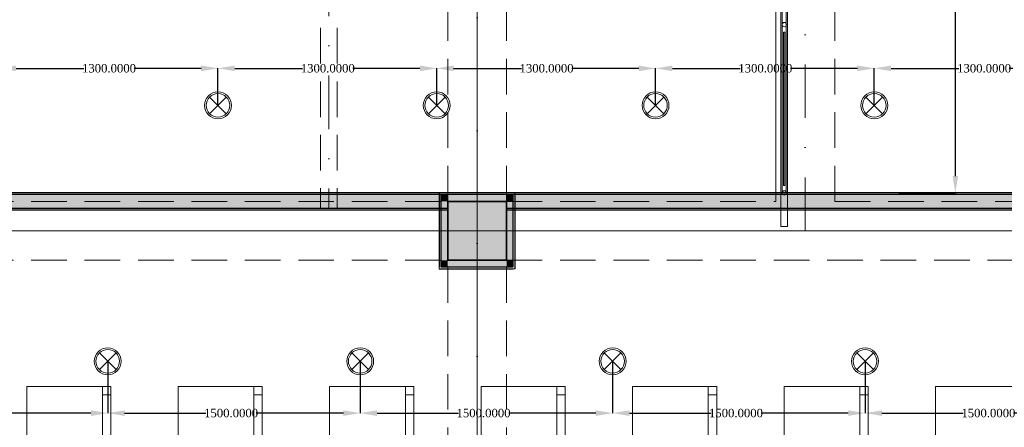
# Model space of a CAD drawing. Header units: millimetres. Extents: x 0 to 88385, y 0 to 41127.
# Tile 167 of 244: x 70513 to 76364, y 31496 to 33917. Entities that reach past the tile are written whole.
import ezdxf
from ezdxf.enums import TextEntityAlignment as Align

# ---------------------------------------------------------------- set-up
doc = ezdxf.new("R2010")
doc.units = ezdxf.units.MM
doc.header["$MEASUREMENT"] = 0
doc.linetypes.add('Dot & Dashed', pattern=[670.277762, 317.5, -176.388889, 0, -176.388874])
doc.linetypes.add('Hidden', pattern=[317.5, 211.666667, -105.833333])
for name, color, linetype in [('- ავარიული განათება', 7, 'Continuous'), ('- განათება', 7, 'Continuous'), ('New_Interior - Stair & Railing', 7, 'Continuous'), ('New_Structural - Bearing', 7, 'Continuous'), ('Structural - Bearing', 7, 'Continuous'), ('Structural - Grid', 7, 'Continuous')]:
    doc.layers.add(name, color=color, linetype=linetype)
for name, color, linetype, lineweight in [('New_Interior - Furniture _Pen_No__1', 7, 'Continuous', 13), ('New_Structural - Bearing_Pen_No__1', 7, 'Continuous', 13), ('Structural - Bearing_Pen_No__1', 7, 'Continuous', 13), ('Structural - Bearing_Pen_No__20', 1, 'Continuous', 0)]:
    doc.layers.add(name, color=color, linetype=linetype, lineweight=lineweight)
for name, color, linetype, lineweight, true_color in [('New_Interior - Lamp_Pen_No__77', 7, 'Continuous', 20, 0xffeb28), ('New_Interior - Stair & Railing_Pen_No__102', 7, 'Continuous', 13, 0xcccccc), ('New_Structural - Bearing_Pen_No__102', 7, 'Continuous', 13, 0xcccccc), ('New_Structural - Bearing_Pen_No__255', 7, 'Continuous', 13, 0xe8e8e8), ('New_Structural - Bearing_Pen_No__5', 7, 'Continuous', 25, 0x40a5ff), ('New_Structural - Bearing_Pen_No__57', 7, 'Continuous', 25, 0xdcd214), ('Structural - Bearing_Pen_No__161', 7, 'Continuous', 13, 0x6a6a6a), ('Structural - Bearing_Pen_No__28', 7, 'Continuous', 35, 0xa80f02), ('Structural - Bearing_Pen_No__81', 7, 'Continuous', 20, 0x6a6a6a), ('Structural - Grid_Pen_No__81', 7, 'Continuous', 20, 0x6a6a6a)]:
    doc.layers.add(name, color=color, linetype=linetype, lineweight=lineweight, true_color=true_color)
doc.styles.add('GENERATED_STYLE_2', font='txt')
doc.styles.get("Standard").update_dxf_attribs({"font": 'sylfaen.ttf'})
doc.dimstyles.get("Standard").update_dxf_attribs({"dimtxt": 0.18, "dimasz": 0.18, "dimexe": 0.18, "dimexo": 0.0625, "dimgap": 0.09, "dimtad": 0, "dimtih": 1, "dimtoh": 1, "dimdec": 4, "dimzin": 0, "dimdsep": 46, "dimtxsty": 'Standard', "dimcen": 0.09, "dimadec": 0, "dimazin": 0, "dimtfac": 1, "dimtdec": 4, "dimtofl": 0, "dimtmove": 0, "dimatfit": 3, "dimfxl": 1, "dimtolj": 1, "dimtzin": 0, "dimarcsym": 0})

# ---------------------------------------------------------------- blocks, each defined once
blk = doc.blocks.new('Slab_1', base_point=(2744.3, 12903.1))
at = {"layer": 'Structural - Bearing_Pen_No__1', "color": 7, "linetype": 'Continuous', "lineweight": 13, "flags": 128}
blk.add_lwpolyline([(-9233.8, 39038), (-9233.8, 32888), (-16833.8, 32888), (-16833.8, 39038)], close=True, dxfattribs=at)
blk = doc.blocks.new('Wall_175', base_point=(-10833.8, 32838))
at = {"layer": 'New_Structural - Bearing_Pen_No__255', "linetype": 'Continuous', "lineweight": 13, "true_color": 0xe8e8e8}
for points in [[(-10833.8, 32878), (-10833.8, 32838), (-10793.8, 32878)], [(-10833.8, 32838), (-10793.8, 32838), (-10793.8, 32878)], [(-10793.8, 32488), (-10793.8, 32838), (-10833.8, 32838), (-10833.8, 32488)], [(-10833.8, 32488), (-10833.8, 32448), (-10793.8, 32448)], [(-10793.8, 32488), (-10833.8, 32488), (-10793.8, 32448)]]:
    blk.add_hatch(color=254, dxfattribs=at).paths.add_polyline_path(points)
at = {"layer": 'New_Structural - Bearing_Pen_No__1', "color": 7, "linetype": 'Continuous', "lineweight": 13, "flags": 128}
for points in [[(-10783.8, 32888), (-10793.8, 32888)], [(-10783.8, 32438), (-10793.8, 32438)]]:
    blk.add_lwpolyline(points, dxfattribs=at)
at = {"layer": 'New_Structural - Bearing_Pen_No__5', "color": 161, "linetype": 'Continuous', "lineweight": 25, "true_color": 0x40a5ff}
for p, q in [((-10793.8, 32878), (-10833.8, 32878)), ((-10793.8, 32838), (-10793.8, 32878)), ((-10793.8, 32488), (-10793.8, 32838)), ((-10793.8, 32448), (-10793.8, 32488)), ((-10833.8, 32448), (-10793.8, 32448))]:
    blk.add_line(p, q, dxfattribs=at)
at = {"layer": 'New_Structural - Bearing_Pen_No__5', "color": 161, "linetype": 'Continuous', "lineweight": 25, "true_color": 0x40a5ff, "flags": 128}
blk.add_lwpolyline([(-10783.8, 32438), (-10783.8, 32888)], dxfattribs=at)
blk = doc.blocks.new('Wall_176', base_point=(-10833.8, 32488))
at = {"layer": 'New_Structural - Bearing_Pen_No__255', "linetype": 'Continuous', "lineweight": 13, "true_color": 0xe8e8e8}
for points in [[(-11183.8, 32488), (-11223.8, 32488), (-11223.8, 32448)], [(-11183.8, 32488), (-11223.8, 32448), (-11183.8, 32448)], [(-11183.8, 32448), (-10833.8, 32448), (-10833.8, 32488), (-11183.8, 32488)]]:
    blk.add_hatch(color=254, dxfattribs=at).paths.add_polyline_path(points)
at = {"layer": 'New_Structural - Bearing_Pen_No__1', "color": 7, "linetype": 'Continuous', "lineweight": 13, "flags": 128}
blk.add_lwpolyline([(-11233.8, 32438), (-11233.8, 32448)], dxfattribs=at)
at = {"layer": 'New_Structural - Bearing_Pen_No__5', "color": 161, "linetype": 'Continuous', "lineweight": 25, "true_color": 0x40a5ff}
for p, q in [((-11223.8, 32488), (-11223.8, 32448)), ((-11223.8, 32448), (-11183.8, 32448)), ((-11183.8, 32448), (-10833.8, 32448)), ((-10833.8, 32448), (-10793.8, 32448))]:
    blk.add_line(p, q, dxfattribs=at)
at = {"layer": 'New_Structural - Bearing_Pen_No__5', "color": 161, "linetype": 'Continuous', "lineweight": 25, "true_color": 0x40a5ff, "flags": 128}
blk.add_lwpolyline([(-11233.8, 32438), (-10793.8, 32438)], dxfattribs=at)
blk = doc.blocks.new('Wall_177', base_point=(-11183.8, 32488))
at = {"layer": 'New_Structural - Bearing_Pen_No__255', "linetype": 'Continuous', "lineweight": 13, "true_color": 0xe8e8e8}
for points in [[(-11223.8, 32878), (-11183.8, 32838), (-11183.8, 32878)], [(-11223.8, 32838), (-11183.8, 32838), (-11223.8, 32878)], [(-11223.8, 32838), (-11223.8, 32488), (-11183.8, 32488), (-11183.8, 32838)]]:
    blk.add_hatch(color=254, dxfattribs=at).paths.add_polyline_path(points)
at = {"layer": 'New_Structural - Bearing_Pen_No__1', "color": 7, "linetype": 'Continuous', "lineweight": 13, "flags": 128}
blk.add_lwpolyline([(-11233.8, 32888), (-11223.8, 32888)], dxfattribs=at)
at = {"layer": 'New_Structural - Bearing_Pen_No__5', "color": 161, "linetype": 'Continuous', "lineweight": 25, "true_color": 0x40a5ff}
for p, q in [((-11183.8, 32878), (-11223.8, 32878)), ((-11223.8, 32878), (-11223.8, 32838)), ((-11223.8, 32838), (-11223.8, 32488)), ((-11223.8, 32488), (-11223.8, 32448))]:
    blk.add_line(p, q, dxfattribs=at)
at = {"layer": 'New_Structural - Bearing_Pen_No__5', "color": 161, "linetype": 'Continuous', "lineweight": 25, "true_color": 0x40a5ff, "flags": 128}
blk.add_lwpolyline([(-11233.8, 32888), (-11233.8, 32448)], dxfattribs=at)
blk = doc.blocks.new('Wall_178', base_point=(-11183.8, 32838))
at = {"layer": 'New_Structural - Bearing_Pen_No__255', "linetype": 'Continuous', "lineweight": 13, "true_color": 0xe8e8e8}
blk.add_hatch(color=254, dxfattribs=at).paths.add_polyline_path([(-10833.8, 32878), (-11183.8, 32878), (-11183.8, 32838), (-10833.8, 32838)])
at = {"layer": 'New_Structural - Bearing_Pen_No__5', "color": 161, "linetype": 'Continuous', "lineweight": 25, "true_color": 0x40a5ff}
for p, q in [((-11183.8, 32878), (-11223.8, 32878)), ((-10833.8, 32878), (-11183.8, 32878)), ((-10793.8, 32878), (-10833.8, 32878))]:
    blk.add_line(p, q, dxfattribs=at)
at = {"layer": 'New_Structural - Bearing_Pen_No__5', "color": 161, "linetype": 'Continuous', "lineweight": 25, "true_color": 0x40a5ff, "flags": 128}
blk.add_lwpolyline([(-10793.8, 32888), (-11223.8, 32888)], dxfattribs=at)
blk = doc.blocks.new('Wall_267', base_point=(-17008.8, 32888))
at = {"layer": 'New_Structural - Bearing_Pen_No__57', "linetype": 'Continuous', "lineweight": 25, "true_color": 0xdcd214}
blk.add_hatch(color=52, dxfattribs=at).paths.add_polyline_path([(-4833.8, 32878), (-17008.8, 32878), (-17008.8, 32838), (-16833.8, 32838), (-16833.8, 32798), (-11183.8, 32798), (-11183.8, 32838), (-10833.8, 32838), (-10833.8, 32798), (-5183.8, 32798), (-5183.8, 32838), (-4833.8, 32838)])
at = {"layer": 'New_Structural - Bearing_Pen_No__5', "color": 161, "linetype": 'Continuous', "lineweight": 25, "true_color": 0x40a5ff}
for p, q in [((-4833.8, 32878), (-17008.8, 32878)), ((-16833.8, 32798), (-11183.8, 32798)), ((-10833.8, 32798), (-5183.8, 32798))]:
    blk.add_line(p, q, dxfattribs=at)
at = {"layer": 'New_Structural - Bearing_Pen_No__5', "color": 161, "linetype": 'Continuous', "lineweight": 25, "true_color": 0x40a5ff, "flags": 128}
for points in [[(-4833.8, 32888), (-17008.8, 32888)], [(-16833.8, 32788), (-11183.8, 32788)], [(-10833.8, 32788), (-5183.8, 32788)]]:
    blk.add_lwpolyline(points, dxfattribs=at)
blk = doc.blocks.new('Column_28', base_point=(-11008.8, 32663))
at = {"layer": 'Structural - Bearing_Pen_No__161', "linetype": 'Continuous', "lineweight": 0, "true_color": 0x6a6a6a}
blk.add_hatch(color=251, dxfattribs=at).paths.add_polyline_path([(-10833.8, 32488), (-10833.8, 32838), (-11183.8, 32838), (-11183.8, 32488)])
at = {"layer": 'Structural - Bearing_Pen_No__20', "color": 1, "linetype": 'Continuous', "lineweight": 0}
for p, q in [((-11008.8, 32743), (-11008.8, 32918)), ((-11088.8, 32663), (-11263.8, 32663)), ((-10928.8, 32663), (-10753.8, 32663)), ((-11008.8, 32583), (-11008.8, 32408))]:
    blk.add_line(p, q, dxfattribs=at)
blk.add_point((-11008.8, 32663), dxfattribs=at)
at = {"layer": 'Structural - Bearing_Pen_No__28', "color": 14, "linetype": 'Continuous', "lineweight": 35, "true_color": 0xa80f02, "flags": 128}
blk.add_lwpolyline([(-10833.8, 32488), (-10833.8, 32838), (-11183.8, 32838), (-11183.8, 32488)], close=True, dxfattribs=at)
blk = doc.blocks.new('Railing_4')
at = {"layer": 'New_Interior - Stair & Railing_Pen_No__102', "color": 254, "linetype": 'Continuous', "lineweight": 13, "true_color": 0xcccccc}
for p, q in [((-9203.8, 38988), (-9203.8, 32888)), ((-9163.8, 32888), (-9163.8, 38988)), ((-9203.8, 32888), (-9203.8, 32688)), ((-9163.8, 32688), (-9163.8, 32888)), ((-9203.8, 32688), (-9163.8, 32688))]:
    blk.add_line(p, q, dxfattribs=at)
at = {"layer": 'New_Interior - Stair & Railing_Pen_No__102', "color": 254, "linetype": 'Continuous', "lineweight": 13, "true_color": 0xcccccc, "flags": 128}
for points in [[(-9195.8, 32888), (-9171.8, 32888), (-9171.8, 38988), (-9195.8, 38988)], [(-9187.8, 32933), (-9179.8, 32933), (-9179.8, 33843), (-9187.8, 33843)]]:
    blk.add_lwpolyline(points, close=True, dxfattribs=at)
for points in [[(-9170.8, 33888, 1), (-9196.8, 33888, 1)], [(-9170.8, 32888, 1), (-9196.8, 32888, 1)]]:
    blk.add_lwpolyline(points, format="xyb", close=True, dxfattribs=at)
blk = doc.blocks.new('Standard grid marker')
at = {"layer": 'Structural - Grid_Pen_No__81', "color": 251, "linetype": 'Continuous', "lineweight": 20, "true_color": 0x6a6a6a}
blk.add_line((1000, 0), (51328.1, 0), dxfattribs=at)
at = {"layer": 'Structural - Grid_Pen_No__81', "color": 251, "lineweight": 20, "true_color": 0x6a6a6a, "style": 'GENERATED_STYLE_2'}
for tag, p in [('AC_MarkerText_1_0', (-100, -144)), ('AC_MarkerText_1_1', (52428.1, -144))]:
    blk.add_attdef(tag, text='', height=100, rotation=180, dxfattribs=at).set_placement(p, align=Align.TOP_CENTER)
blk = doc.blocks.new('Standard grid marker_2')
at = {"layer": 'Structural - Grid_Pen_No__81', "color": 251, "linetype": 'Continuous', "lineweight": 20, "true_color": 0x6a6a6a}
blk.add_line((1000, 0), (27734.9, 0), dxfattribs=at)
at = {"layer": 'Structural - Grid_Pen_No__81', "color": 251, "lineweight": 20, "true_color": 0x6a6a6a, "style": 'GENERATED_STYLE_2'}
for tag, p in [('AC_MarkerText_1_0', (-1.5, -46.7)), ('AC_MarkerText_1_1', (28933.4, -46.7))]:
    blk.add_attdef(tag, text='', height=100, rotation=270, dxfattribs=at).set_placement(p, align=Align.TOP_CENTER)
blk = doc.blocks.new('Chair Layout 27')
at = {"layer": 'New_Interior - Furniture _Pen_No__1', "color": 7, "linetype": 'Continuous', "lineweight": 13}
for p, q in [((3950, -3650), (3950, -3600)), ((3500, -3650), (4000, -3650)), ((3950, -4550), (3950, -4500)), ((3500, -4550), (4000, -4550)), ((3950, -5450), (3950, -5400)), ((3500, -5450), (4000, -5450)), ((3950, -6350), (3950, -6300)), ((3500, -6350), (4000, -6350)), ((3500, -7250), (4000, -7250)), ((3950, -7250), (3950, -7200)), ((3950, -8150), (3950, -8100)), ((3500, -8150), (4000, -8150))]:
    blk.add_line(p, q, dxfattribs=at)
at = {"layer": 'New_Interior - Furniture _Pen_No__1', "color": 7, "linetype": 'Continuous', "lineweight": 13, "flags": 128}
for points in [[(3500, -3200), (4000, -3200), (4000, -2700), (3500, -2700)], [(3500, -4100), (4000, -4100), (4000, -3600), (3500, -3600)], [(3500, -5000), (4000, -5000), (4000, -4500), (3500, -4500)], [(3500, -5900), (4000, -5900), (4000, -5400), (3500, -5400)], [(3500, -6800), (4000, -6800), (4000, -6300), (3500, -6300)], [(3500, -7700), (4000, -7700), (4000, -7200), (3500, -7200)], [(3500, -8600), (4000, -8600), (4000, -8100), (3500, -8100)]]:
    blk.add_lwpolyline(points, close=True, dxfattribs=at)
blk = doc.blocks.new('Beam_3', base_point=(-11008.8, 14663))
at = {"layer": 'Structural - Bearing_Pen_No__81', "color": 251, "linetype": 'Dot & Dashed', "lineweight": 20, "true_color": 0x6a6a6a}
blk.add_line((-11008.8, 14663), (-11008.8, 39096.2), dxfattribs=at)
at = {"layer": 'Structural - Bearing_Pen_No__81', "color": 251, "linetype": 'Hidden', "lineweight": 20, "true_color": 0x6a6a6a}
for p, q in [((-11183.8, 32838), (-11183.8, 38888)), ((-10833.8, 32838), (-10833.8, 38888)), ((-11183.8, 26838), (-11183.8, 32488)), ((-10833.8, 26838), (-10833.8, 32488))]:
    blk.add_line(p, q, dxfattribs=at)
blk = doc.blocks.new('Beam_13', base_point=(-47008.8, 32663))
at = {"layer": 'Structural - Bearing_Pen_No__81', "color": 251, "linetype": 'Hidden', "lineweight": 20, "true_color": 0x6a6a6a}
for p, q in [((-16833.8, 32838), (-11183.8, 32838)), ((-10833.8, 32838), (-9233.8, 32838)), ((-8883.8, 32838), (-5183.8, 32838)), ((-16833.8, 32488), (-11183.8, 32488)), ((-10833.8, 32488), (-5183.8, 32488))]:
    blk.add_line(p, q, dxfattribs=at)
at = {"layer": 'Structural - Bearing_Pen_No__81', "color": 251, "linetype": 'Dot & Dashed', "lineweight": 20, "true_color": 0x6a6a6a}
blk.add_line((-47008.8, 32663), (991.2, 32663), dxfattribs=at)
blk = doc.blocks.new('Beam_15', base_point=(-9058.8, 32663))
at = {"layer": 'Structural - Bearing_Pen_No__81', "color": 251, "linetype": 'Dot & Dashed', "lineweight": 20, "true_color": 0x6a6a6a}
blk.add_line((-9058.8, 32663), (-9058.8, 39096.2), dxfattribs=at)
at = {"layer": 'Structural - Bearing_Pen_No__81', "color": 251, "linetype": 'Hidden', "lineweight": 20, "true_color": 0x6a6a6a}
for p, q in [((-9233.8, 32838), (-9233.8, 38888)), ((-8883.8, 32838), (-8883.8, 38888))]:
    blk.add_line(p, q, dxfattribs=at)
blk = doc.blocks.new('Beam_16', base_point=(-11889.8, 38947.8))
at = {"layer": 'New_Structural - Bearing_Pen_No__102', "color": 254, "linetype": 'Hidden', "lineweight": 13, "true_color": 0xcccccc}
for p, q in [((-11939.8, 38947.8), (-11939.8, 32797.8)), ((-11839.8, 38947.8), (-11839.8, 32797.8)), ((-11939.8, 32797.8), (-11839.8, 32797.8))]:
    blk.add_line(p, q, dxfattribs=at)
at = {"layer": 'New_Structural - Bearing_Pen_No__102', "color": 254, "linetype": 'Dot & Dashed', "lineweight": 13, "true_color": 0xcccccc}
blk.add_line((-11889.8, 38947.8), (-11889.8, 32797.8), dxfattribs=at)
blk = doc.blocks.new('Recessed Spot')
at = {"layer": 'New_Interior - Lamp_Pen_No__77', "color": 2, "linetype": 'Continuous', "lineweight": 20, "true_color": 0xffeb28}
for q in [(-49.5, 49.5), (-49.5, -49.5), (49.5, 49.5), (49.5, -49.5)]:
    blk.add_line((0, 0), q, dxfattribs=at)
at = {"layer": 'New_Interior - Lamp_Pen_No__77', "color": 2, "linetype": 'Continuous', "lineweight": 20, "true_color": 0xffeb28, "flags": 128}
blk.add_lwpolyline([(80, 0, 1), (-80, 0, 1)], format="xyb", close=True, dxfattribs=at)
at = {"layer": 'New_Interior - Lamp_Pen_No__77', "color": 2, "linetype": 'Continuous', "lineweight": 20, "true_color": 0xffeb28}
blk.add_circle((0, 0), 70, dxfattribs=at)
blk = doc.blocks.new('*D1118')
at = {"layer": '- განათება', "color": 0, "lineweight": -2, "transparency": 16777216}
for p, q in [((69536.5, 31887.9), (69536.5, 31579.7)), ((71036.5, 31887.9), (71036.5, 31579.7)), ((69636.5, 31579.9), (70119.9, 31579.9)), ((70936.5, 31579.9), (70419.1, 31579.9))]:
    blk.add_line(p, q, dxfattribs=at)
at = {"layer": '- განათება', "color": 0, "transparency": 16777216}
for points in [[(69636.5, 31596.5), (69636.5, 31563.2), (69536.5, 31579.9)], [(70936.5, 31596.5), (70936.5, 31563.2), (71036.5, 31579.9)]]:
    blk.add_solid(points, dxfattribs=at)
at = {"layer": 'Defpoints', "color": 0, "transparency": 16777216}
for p in [(69536.5, 31888), (71036.5, 31888), (69536.5, 31579.9)]:
    blk.add_point(p, dxfattribs=at)
at = {"layer": '- განათება', "color": 0, "transparency": 16777216, "insert": (70269.5, 31579.9), "char_height": 50, "attachment_point": 5}
blk.add_mtext('\\A1;{\\fSylfaen|b0|i0|c0|p18;1500.0000}', dxfattribs=at)
blk = doc.blocks.new('*D1119')
at = {"layer": '- განათება', "color": 0, "lineweight": -2, "transparency": 16777216}
for p, q in [((71036.5, 31887.9), (71036.5, 31579.7)), ((72536.5, 31887.9), (72536.5, 31579.7)), ((71136.5, 31579.9), (71619.9, 31579.9)), ((72436.5, 31579.9), (71919.1, 31579.9))]:
    blk.add_line(p, q, dxfattribs=at)
at = {"layer": '- განათება', "color": 0, "transparency": 16777216}
for points in [[(71136.5, 31596.5), (71136.5, 31563.2), (71036.5, 31579.9)], [(72436.5, 31596.5), (72436.5, 31563.2), (72536.5, 31579.9)]]:
    blk.add_solid(points, dxfattribs=at)
at = {"layer": 'Defpoints', "color": 0, "transparency": 16777216}
for p in [(71036.5, 31888), (72536.5, 31888), (71036.5, 31579.9)]:
    blk.add_point(p, dxfattribs=at)
at = {"layer": '- განათება', "color": 0, "transparency": 16777216, "insert": (71769.5, 31579.9), "char_height": 50, "attachment_point": 5}
blk.add_mtext('\\A1;{\\fSylfaen|b0|i0|c0|p18;1500.0000}', dxfattribs=at)
blk = doc.blocks.new('*D1120')
at = {"layer": '- განათება', "color": 0, "lineweight": -2, "transparency": 16777216}
for p, q in [((72536.5, 31887.9), (72536.5, 31579.7)), ((74036.5, 31887.9), (74036.5, 31579.7)), ((72636.5, 31579.9), (73119.9, 31579.9)), ((73936.5, 31579.9), (73419.1, 31579.9))]:
    blk.add_line(p, q, dxfattribs=at)
at = {"layer": '- განათება', "color": 0, "transparency": 16777216}
for points in [[(72636.5, 31596.5), (72636.5, 31563.2), (72536.5, 31579.9)], [(73936.5, 31596.5), (73936.5, 31563.2), (74036.5, 31579.9)]]:
    blk.add_solid(points, dxfattribs=at)
at = {"layer": 'Defpoints', "color": 0, "transparency": 16777216}
for p in [(72536.5, 31888), (74036.5, 31888), (72536.5, 31579.9)]:
    blk.add_point(p, dxfattribs=at)
at = {"layer": '- განათება', "color": 0, "transparency": 16777216, "insert": (73269.5, 31579.9), "char_height": 50, "attachment_point": 5}
blk.add_mtext('\\A1;{\\fSylfaen|b0|i0|c0|p18;1500.0000}', dxfattribs=at)
blk = doc.blocks.new('*D1121')
at = {"layer": '- განათება', "color": 0, "lineweight": -2, "transparency": 16777216}
for p, q in [((74036.5, 31887.9), (74036.5, 31579.7)), ((75536.5, 31887.9), (75536.5, 31579.7)), ((74136.5, 31579.9), (74619.9, 31579.9)), ((75436.5, 31579.9), (74919.1, 31579.9))]:
    blk.add_line(p, q, dxfattribs=at)
at = {"layer": '- განათება', "color": 0, "transparency": 16777216}
for points in [[(74136.5, 31596.5), (74136.5, 31563.2), (74036.5, 31579.9)], [(75436.5, 31596.5), (75436.5, 31563.2), (75536.5, 31579.9)]]:
    blk.add_solid(points, dxfattribs=at)
at = {"layer": 'Defpoints', "color": 0, "transparency": 16777216}
for p in [(74036.5, 31888), (75536.5, 31888), (74036.5, 31579.9)]:
    blk.add_point(p, dxfattribs=at)
at = {"layer": '- განათება', "color": 0, "transparency": 16777216, "insert": (74769.5, 31579.9), "char_height": 50, "attachment_point": 5}
blk.add_mtext('\\A1;{\\fSylfaen|b0|i0|c0|p18;1500.0000}', dxfattribs=at)
blk = doc.blocks.new('*D1122')
at = {"layer": '- განათება', "color": 0, "lineweight": -2, "transparency": 16777216}
for p, q in [((75536.5, 31887.9), (75536.5, 31579.7)), ((77036.5, 31887.9), (77036.5, 31579.7)), ((75636.5, 31579.9), (76119.9, 31579.9)), ((76936.5, 31579.9), (76419.1, 31579.9))]:
    blk.add_line(p, q, dxfattribs=at)
at = {"layer": '- განათება', "color": 0, "transparency": 16777216}
for points in [[(75636.5, 31596.5), (75636.5, 31563.2), (75536.5, 31579.9)], [(76936.5, 31596.5), (76936.5, 31563.2), (77036.5, 31579.9)]]:
    blk.add_solid(points, dxfattribs=at)
at = {"layer": 'Defpoints', "color": 0, "transparency": 16777216}
for p in [(75536.5, 31888), (77036.5, 31888), (75536.5, 31579.9)]:
    blk.add_point(p, dxfattribs=at)
at = {"layer": '- განათება', "color": 0, "transparency": 16777216, "insert": (76269.5, 31579.9), "char_height": 50, "attachment_point": 5}
blk.add_mtext('\\A1;{\\fSylfaen|b0|i0|c0|p18;1500.0000}', dxfattribs=at)
blk = doc.blocks.new('*D1230')
at = {"layer": '- განათება', "color": 0, "lineweight": -2, "transparency": 16777216}
for p, q in [((70391.5, 33408), (70391.5, 33628.2)), ((70491.5, 33628), (70894.4, 33628)), ((71591.5, 33628), (71193.6, 33628)), ((71691.5, 33408), (71691.5, 33628.2))]:
    blk.add_line(p, q, dxfattribs=at)
at = {"layer": '- განათება', "color": 0, "transparency": 16777216}
for points in [[(70491.5, 33644.7), (70491.5, 33611.3), (70391.5, 33628)], [(71591.5, 33644.7), (71591.5, 33611.3), (71691.5, 33628)]]:
    blk.add_solid(points, dxfattribs=at)
at = {"layer": 'Defpoints', "color": 0, "transparency": 16777216}
for p in [(70391.5, 33628), (70391.5, 33408), (71691.5, 33408)]:
    blk.add_point(p, dxfattribs=at)
at = {"layer": '- განათება', "color": 0, "transparency": 16777216, "insert": (71044, 33628), "char_height": 50, "attachment_point": 5}
blk.add_mtext('\\A1;{\\fSylfaen|b0|i0|c0|p18;1300.0000}', dxfattribs=at)
blk = doc.blocks.new('*D1231')
at = {"layer": '- განათება', "color": 0, "lineweight": -2, "transparency": 16777216}
for p, q in [((71691.5, 33408), (71691.5, 33628.2)), ((71791.5, 33628), (72194.4, 33628)), ((72891.5, 33628), (72493.6, 33628)), ((72991.5, 33408), (72991.5, 33628.2))]:
    blk.add_line(p, q, dxfattribs=at)
at = {"layer": '- განათება', "color": 0, "transparency": 16777216}
for points in [[(71791.5, 33644.7), (71791.5, 33611.3), (71691.5, 33628)], [(72891.5, 33644.7), (72891.5, 33611.3), (72991.5, 33628)]]:
    blk.add_solid(points, dxfattribs=at)
at = {"layer": 'Defpoints', "color": 0, "transparency": 16777216}
for p in [(71691.5, 33628), (71691.5, 33408), (72991.5, 33408)]:
    blk.add_point(p, dxfattribs=at)
at = {"layer": '- განათება', "color": 0, "transparency": 16777216, "insert": (72344, 33628), "char_height": 50, "attachment_point": 5}
blk.add_mtext('\\A1;{\\fSylfaen|b0|i0|c0|p18;1300.0000}', dxfattribs=at)
blk = doc.blocks.new('*D1232')
at = {"layer": '- განათება', "color": 0, "lineweight": -2, "transparency": 16777216}
for p, q in [((72991.5, 33408), (72991.5, 33628.2)), ((73091.5, 33628), (73494.4, 33628)), ((74191.5, 33628), (73793.6, 33628)), ((74291.5, 33408), (74291.5, 33628.2))]:
    blk.add_line(p, q, dxfattribs=at)
at = {"layer": '- განათება', "color": 0, "transparency": 16777216}
for points in [[(73091.5, 33644.7), (73091.5, 33611.3), (72991.5, 33628)], [(74191.5, 33644.7), (74191.5, 33611.3), (74291.5, 33628)]]:
    blk.add_solid(points, dxfattribs=at)
at = {"layer": 'Defpoints', "color": 0, "transparency": 16777216}
for p in [(72991.5, 33628), (72991.5, 33408), (74291.5, 33408)]:
    blk.add_point(p, dxfattribs=at)
at = {"layer": '- განათება', "color": 0, "transparency": 16777216, "insert": (73644, 33628), "char_height": 50, "attachment_point": 5}
blk.add_mtext('\\A1;{\\fSylfaen|b0|i0|c0|p18;1300.0000}', dxfattribs=at)
blk = doc.blocks.new('*D1233')
at = {"layer": '- განათება', "color": 0, "lineweight": -2, "transparency": 16777216}
for p, q in [((74291.5, 33408), (74291.5, 33628.2)), ((74391.5, 33628), (74794.4, 33628)), ((75491.5, 33628), (75093.6, 33628)), ((75591.5, 33408), (75591.5, 33628.2))]:
    blk.add_line(p, q, dxfattribs=at)
at = {"layer": '- განათება', "color": 0, "transparency": 16777216}
for points in [[(74391.5, 33644.7), (74391.5, 33611.3), (74291.5, 33628)], [(75491.5, 33644.7), (75491.5, 33611.3), (75591.5, 33628)]]:
    blk.add_solid(points, dxfattribs=at)
at = {"layer": 'Defpoints', "color": 0, "transparency": 16777216}
for p in [(74291.5, 33628), (74291.5, 33408), (75591.5, 33408)]:
    blk.add_point(p, dxfattribs=at)
at = {"layer": '- განათება', "color": 0, "transparency": 16777216, "insert": (74944, 33628), "char_height": 50, "attachment_point": 5}
blk.add_mtext('\\A1;{\\fSylfaen|b0|i0|c0|p18;1300.0000}', dxfattribs=at)
blk = doc.blocks.new('*D1234')
at = {"layer": '- განათება', "color": 0, "lineweight": -2, "transparency": 16777216}
for p, q in [((75591.5, 33408), (75591.5, 33628.2)), ((75691.5, 33628), (76094.4, 33628)), ((76791.5, 33628), (76393.6, 33628)), ((76891.5, 33408), (76891.5, 33628.2))]:
    blk.add_line(p, q, dxfattribs=at)
at = {"layer": '- განათება', "color": 0, "transparency": 16777216}
for points in [[(75691.5, 33644.7), (75691.5, 33611.3), (75591.5, 33628)], [(76791.5, 33644.7), (76791.5, 33611.3), (76891.5, 33628)]]:
    blk.add_solid(points, dxfattribs=at)
at = {"layer": 'Defpoints', "color": 0, "transparency": 16777216}
for p in [(75591.5, 33628), (75591.5, 33408), (76891.5, 33408)]:
    blk.add_point(p, dxfattribs=at)
at = {"layer": '- განათება', "color": 0, "transparency": 16777216, "insert": (76244, 33628), "char_height": 50, "attachment_point": 5}
blk.add_mtext('\\A1;{\\fSylfaen|b0|i0|c0|p18;1300.0000}', dxfattribs=at)
blk = doc.blocks.new('*D1401')
at = {"layer": '- ავარიული განათება', "color": 0, "lineweight": -2, "transparency": 16777216}
for p, q in [((75749.5, 35777.9), (76073.2, 35777.9)), ((76073, 35677.9), (76073, 34320.7)), ((76073, 32988), (76073, 34269.3)), ((75737.5, 32888), (76073.2, 32888))]:
    blk.add_line(p, q, dxfattribs=at)
at = {"layer": '- ავარიული განათება', "color": 0, "transparency": 16777216}
for points in [[(76056.4, 35677.9), (76089.7, 35677.9), (76073, 35777.9)], [(76056.4, 32988), (76089.7, 32988), (76073, 32888)]]:
    blk.add_solid(points, dxfattribs=at)
at = {"layer": 'Defpoints', "color": 0, "transparency": 16777216}
for p in [(75749.5, 35777.9), (76073, 35777.9), (75737.5, 32888)]:
    blk.add_point(p, dxfattribs=at)
at = {"layer": '- ავარიული განათება', "color": 0, "transparency": 16777216, "insert": (76073, 34295), "char_height": 50, "attachment_point": 5}
blk.add_mtext('\\A1;{\\fSylfaen|b0|i0|c0|p18;2889.8883}', dxfattribs=at)

msp = doc.modelspace()

# ---------------------------------------------------------------- block references
at = {"layer": '- განათება', "color": 2, "linetype": 'Continuous', "lineweight": 20, "true_color": 0xffeb28, "zscale": 1000}
for p in [(71691.5059, 33407.98097), (72991.5059, 33407.98097), (74291.5059, 33407.98097), (75591.5059, 33407.98097), (71036.5059, 31887.98097), (72536.5059, 31887.98097), (74036.5059, 31887.98097), (75536.5059, 31887.98097)]:
    msp.add_blockref('Recessed Spot', p, dxfattribs=at)
at = {"layer": 'New_Interior - Furniture _Pen_No__1', "color": 7, "linetype": 'Continuous', "lineweight": 13, "xscale": -1, "zscale": 1000, "rotation": 270}
msp.add_blockref('Chair Layout 27', (79154.87867, 27737.98097), dxfattribs=at)
at = {"layer": 'New_Interior - Stair & Railing', "color": 7, "linetype": 'Continuous', "lineweight": 13}
msp.add_blockref('Railing_4', (84240.29391, 0), dxfattribs=at)
at = {"layer": 'New_Structural - Bearing', "color": 254, "lineweight": 13, "true_color": 0xcccccc}
msp.add_blockref('Beam_16', (72350.50868, 38947.77277), dxfattribs=at)
at = {"layer": 'New_Structural - Bearing', "color": 7, "lineweight": 35}
for name, p in [('Wall_267', (67231.5059, 32887.98097)), ('Wall_177', (73056.5059, 32487.98097)), ('Wall_178', (73056.5059, 32837.98097)), ('Wall_175', (73406.5059, 32837.98097)), ('Wall_176', (73406.5059, 32487.98097))]:
    msp.add_blockref(name, p, dxfattribs=at)
at = {"layer": 'Structural - Bearing', "color": 7, "linetype": 'Continuous', "lineweight": 13}
msp.add_blockref('Slab_1', (86984.57817, 12903.05519), dxfattribs=at)
at = {"layer": 'Structural - Bearing', "color": 251, "lineweight": 20, "true_color": 0x6a6a6a}
for name, p in [('Beam_3', (73231.5059, 14662.98097)), ('Beam_15', (75181.5059, 32662.98097)), ('Beam_13', (37231.5059, 32662.98097))]:
    msp.add_blockref(name, p, dxfattribs=at)
at = {"layer": 'Structural - Bearing', "color": 14, "lineweight": 35, "true_color": 0xa80f02}
msp.add_blockref('Column_28', (73231.5059, 32662.98097), dxfattribs=at)
at = {"layer": 'Structural - Grid', "color": 8, "linetype": 'Continuous', "lineweight": 15, "zscale": 1000}
for name, p, rotation in [('Standard grid marker_2', (73231.5059, 11703.05519), 90), ('Standard grid marker', (88184.57817, 32662.98097), 180)]:
    msp.add_blockref(name, p, dxfattribs=dict(at, rotation=rotation))

# ---------------------------------------------------------------- dimensions: what is measured, and where the dimension line sits
at = {"layer": '- ავარიული განათება', "color": 1}
dim = msp.add_linear_dim(base=(76073.02347, 35777.86925), p1=(75737.45273, 32887.98097), p2=(75749.45273, 35777.86925), angle=90, text='{\\fSylfaen|b0|i0|c0|p18;<>}', dimstyle='Standard', override={"dimtxt": 50, "dimasz": 100}, dxfattribs=at)
dim.commit()
dim.dimension.update_dxf_attribs({"geometry": '*D1401', "text_midpoint": (76073.02347, 34295), "dimtype": 160})
at = {"layer": '- განათება', "color": 1}
for base, p1, p2, picture, middle in [((70391.5059, 33628), (71691.5059, 33407.98097), (70391.5059, 33407.98097), '*D1230', (71044, 33628)), ((71691.5059, 33628), (72991.5059, 33407.98097), (71691.5059, 33407.98097), '*D1231', (72344, 33628)), ((72991.5059, 33628), (74291.5059, 33407.98097), (72991.5059, 33407.98097), '*D1232', (73644, 33628)), ((74291.5059, 33628), (75591.5059, 33407.98097), (74291.5059, 33407.98097), '*D1233', (74944, 33628)), ((75591.5059, 33628), (76891.5059, 33407.98097), (75591.5059, 33407.98097), '*D1234', (76244, 33628)), ((69536.5059, 31579.87967), (71036.5059, 31887.98097), (69536.5059, 31887.98097), '*D1118', (70269.5, 31579.87967)), ((71036.5059, 31579.87967), (72536.5059, 31887.98097), (71036.5059, 31887.98097), '*D1119', (71769.5, 31579.87967)), ((72536.5059, 31579.87967), (74036.5059, 31887.98097), (72536.5059, 31887.98097), '*D1120', (73269.5, 31579.87967)), ((74036.5059, 31579.87967), (75536.5059, 31887.98097), (74036.5059, 31887.98097), '*D1121', (74769.5, 31579.87967)), ((75536.5059, 31579.87967), (77036.5059, 31887.98097), (75536.5059, 31887.98097), '*D1122', (76269.5, 31579.87967))]:
    dim = msp.add_linear_dim(base=base, p1=p1, p2=p2, angle=180, text='{\\fSylfaen|b0|i0|c0|p18;<>}', dimstyle='Standard', override={"dimtxt": 50, "dimasz": 100}, dxfattribs=at)
    dim.commit()
    dim.dimension.update_dxf_attribs({"geometry": picture, "text_midpoint": middle, "dimtype": 160})

doc.saveas('drawing.dxf')
